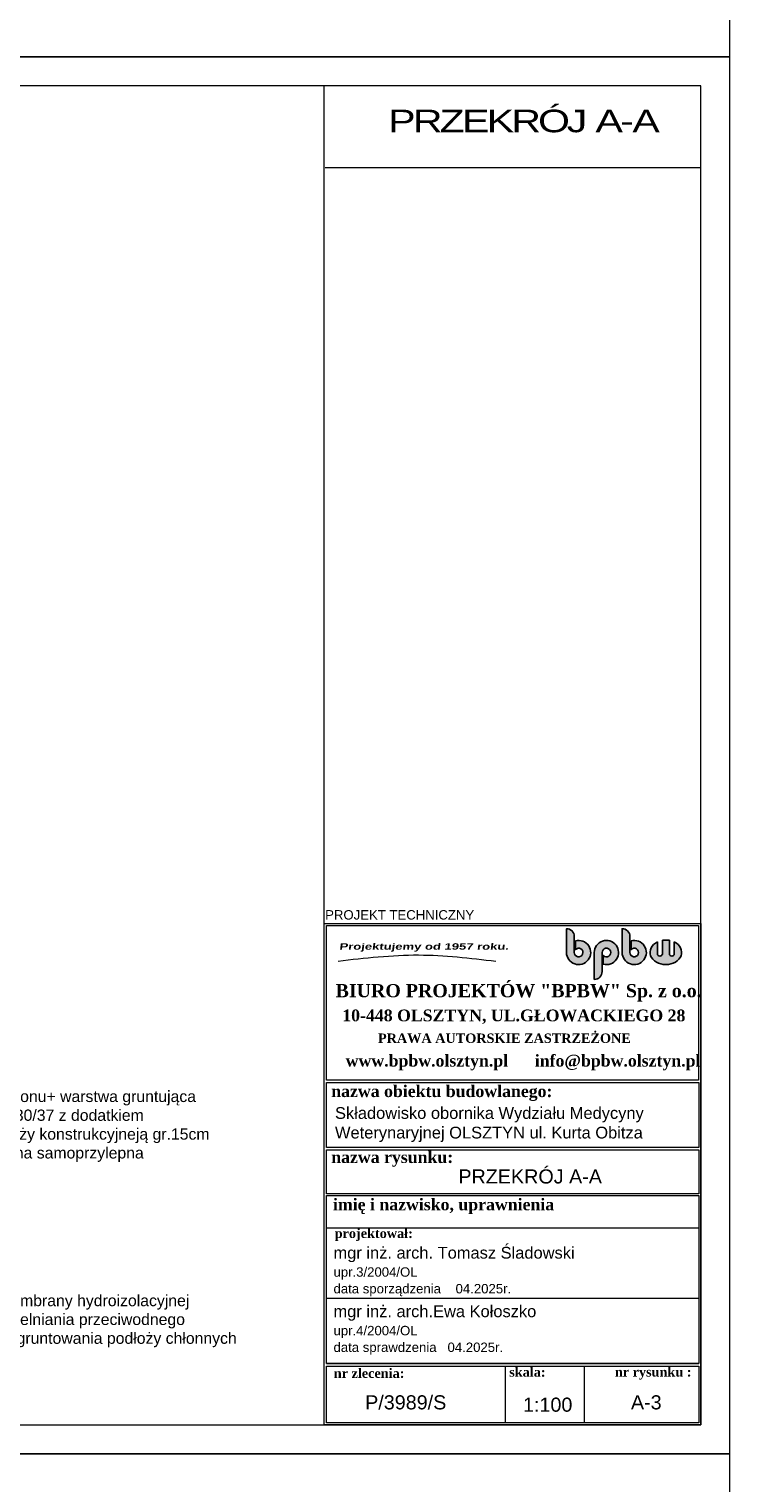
# Model space of a CAD drawing. Header units: millimetres. Extents: x 14041 to 23361, y -6349 to 12956.
# Tile 94 of 106: x 22610 to 23355, y 5500 to 7046. Entities that reach past the tile are written whole.
import ezdxf

# ---------------------------------------------------------------- set-up
doc = ezdxf.new("R2010")
doc.units = ezdxf.units.MM
for name, color, linetype, lineweight in [('A-opisy', 7, 'Continuous', 18), ('A-Tabelka', 7, 'Continuous', 18), ('Logo', 64, 'Continuous', 25)]:
    doc.layers.add(name, color=color, linetype=linetype, lineweight=lineweight)
doc.styles.add('1957', font='cityb___.ttf', dxfattribs={"width": 1.5, "oblique": 7})
doc.styles.add('m3', font='timesbd.ttf')
doc.styles.add('OP.3', font='arial.ttf', dxfattribs={"height": 16})

# ---------------------------------------------------------------- blocks, each defined once
blk = doc.blocks.new('logbpbw')
at = {"layer": 'Logo'}
h = blk.add_hatch(color=256, dxfattribs=at)
h.paths.add_polyline_path([(-9.503999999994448, 0), (-9.503999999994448, 35.4239999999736, 0.4142135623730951), (-26.78399999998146, 52.70399999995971), (-26.78399999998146, 0, 2.944016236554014), (-6.911999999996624, 25.87676393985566), (-6.911999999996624, 6.523056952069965, -5.224624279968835)])
h.paths.add_polyline_path([(54.65599999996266, -6.523056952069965), (54.65599999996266, -25.87676393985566, 2.944016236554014), (34.78399999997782, 0), (34.78399999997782, -59.61599999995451, 0.4142135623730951), (52.06399999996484, -42.33599999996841), (52.06399999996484, 0, -5.224624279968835)])
h.paths.add_polyline_path([(113.631999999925, 35.4239999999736, 0.4142135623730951), (96.35199999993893, 52.70399999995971), (96.35199999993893, 0, 2.944016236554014), (116.2239999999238, 25.87676393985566), (116.2239999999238, 6.523056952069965, -5.224624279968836), (113.631999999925, 0)])
edge = h.paths.add_edge_path()
edge.add_line((200.8574650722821, -2.678399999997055), (200.8574650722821, 26.96749230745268))
edge.add_ellipse((193.0814650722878, 0.4319999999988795), major_axis=(-34.9919999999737, 0), ratio=0.7777777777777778, start_angle=257.1604115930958, end_angle=282.8395884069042)
edge.add_line((185.3054650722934, 26.96749230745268), (185.3054650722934, -2.67839999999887))
edge.add_arc((179.8622650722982, -2.678399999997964), 5.443199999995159, 180, 360, ccw=False)
edge.add_line((174.4190650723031, -2.678399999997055), (174.4190650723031, 23.45415508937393))
edge.add_ellipse((193.0814650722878, 0.4319999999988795), major_axis=(-34.9919999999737, 0), ratio=0.7777777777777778, start_angle=302.2309526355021, end_angle=597.769047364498)
edge.add_line((211.7438650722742, 23.45415508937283), (211.7438650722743, -2.678399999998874))
edge.add_arc((206.3006650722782, -2.678399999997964), 5.443199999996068, 180, 360, ccw=False)
for points in [[(-6.911999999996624, 25.87676393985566), (-6.911999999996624, 6.523056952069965, -5.224624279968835), (-9.503999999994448, 0), (-9.503999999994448, 35.4239999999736, 0.414213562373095), (-26.78399999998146, 52.70399999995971), (-26.78399999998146, 0, 2.944016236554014)], [(116.2239999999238, 25.87676393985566), (116.2239999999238, 6.523056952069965, -5.224624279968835), (113.631999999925, 0), (113.631999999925, 35.4239999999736, 0.414213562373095), (96.35199999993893, 52.70399999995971), (96.35199999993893, 0, 2.944016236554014)], [(54.65599999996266, -25.87676393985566), (54.65599999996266, -6.523056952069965, 5.224624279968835), (52.06399999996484, 0), (52.06399999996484, -42.33599999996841, -0.414213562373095), (34.78399999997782, -59.61599999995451), (34.78399999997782, 0, -2.944016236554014)]]:
    blk.add_lwpolyline(points, format="xyb", close=True, dxfattribs=at)
for points in [[(185.3054650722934, 26.96749230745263), (185.3054650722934, -2.678399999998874, -1.000000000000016), (174.4190650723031, -2.678399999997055), (174.4190650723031, 23.45415508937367)], [(211.7438650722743, 23.45415508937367), (211.7438650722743, -2.678399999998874, -1.000000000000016), (200.8574650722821, -2.678399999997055), (200.8574650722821, 26.96749230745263)]]:
    blk.add_lwpolyline(points, format="xyb", dxfattribs=at)
for start_param, end_param in [(5.274925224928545, 10.43303804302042), (4.488295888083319, 4.936482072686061)]:
    blk.add_ellipse((193.0814650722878, 0.4319999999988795), major_axis=(-34.9919999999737, 0), ratio=0.7777777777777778, start_param=start_param, end_param=end_param, dxfattribs=at)

msp = doc.modelspace()

# ---------------------------------------------------------------- linework, layer by layer
at = {"layer": 'A-Tabelka'}
for p, q in [((22923.84605798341, 6094.754413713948), (22923.84605798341, 6985.303278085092)), ((22924.84605799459, 6898.492724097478), (23323.84605798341, 6898.492724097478)), ((22926.34605798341, 5771.322774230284), (23321.72726793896, 5771.322774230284)), ((22926.34605798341, 5696.600860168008), (23321.72726793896, 5696.600860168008)), ((22926.34605798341, 5696.600860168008), (23321.72726793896, 5696.600860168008)), ((22926.34605798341, 5627.353038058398), (23321.72726793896, 5627.353038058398)), ((22926.34605798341, 5627.353038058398), (23321.72726793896, 5627.353038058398)), ((23116.01116554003, 5624.324559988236), (23116.01116554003, 5564.324559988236)), ((23199.91933676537, 5624.324559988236), (23199.91933676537, 5564.324559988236))]:
    msp.add_line(p, q, dxfattribs=at)
for points in [[(19154.84605798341, 7016.178278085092), (23354.84605798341, 7016.178278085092), (23354.84605798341, 9986.178278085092), (19154.84605798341, 9986.178278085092)], [(21254.84605798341, 5531.178278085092), (23354.84605798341, 5531.178278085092), (23354.84605798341, 7016.178278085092), (21254.84605798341, 7016.178278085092)], [(21404.84605798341, 5562.053278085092), (23323.84605798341, 5562.053278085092), (23323.84605798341, 6985.303278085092), (21404.84605798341, 6985.303278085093)], [(22923.84605798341, 5562.053278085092), (22923.84605798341, 6094.754413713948), (23323.84605798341, 6094.754413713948), (23323.84605798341, 5562.053278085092)], [(23321.72726793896, 5925.978634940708), (23321.72726793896, 5856.845886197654), (22926.34605798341, 5856.845886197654), (22926.34605798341, 5925.978634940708)], [(23321.72726793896, 5854.345886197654), (23321.72726793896, 5807.668182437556), (22926.34605798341, 5807.668182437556), (22926.34605798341, 5854.345886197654)], [(23321.72726793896, 5805.661635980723), (23321.72726793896, 5627.353038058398), (22926.34605798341, 5627.353038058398), (22926.34605798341, 5805.661635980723)], [(23321.72726793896, 5624.324559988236), (23321.72726793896, 5564.324559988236), (22926.34605798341, 5564.324559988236), (22926.34605798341, 5624.324559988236)], [(19154.84605798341, 2561.178278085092), (23354.84605798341, 2561.178278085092), (23354.84605798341, 5531.178278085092), (19154.84605798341, 5531.178278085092)]]:
    msp.add_lwpolyline(points, close=True, dxfattribs=at)
msp.add_lwpolyline([(22926.34605798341, 5928.478634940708), (22926.34605798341, 6092.626109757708), (23321.34605798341, 6092.626109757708), (23321.34605798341, 5928.478634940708), (22926.34605798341, 5928.478634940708)], dxfattribs=at)
msp.add_spline([(22938.55922182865, 6055.054273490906), (23024.1161477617, 6061.497614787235), (23106.25280946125, 6054.885997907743)], degree=3, dxfattribs=at)

# ---------------------------------------------------------------- block references
at = {"layer": 'A-Tabelka', "xscale": 0.4799999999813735, "yscale": 0.4799999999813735, "zscale": 0.96}
msp.add_blockref('logbpbw', (23194.11267167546, 6064.091681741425), dxfattribs=at)

# ---------------------------------------------------------------- texts
at = {"layer": 'A-opisy', "style": 'OP.3'}
for s, insert, char_height, width, attachment_point in [('{\\T0.9;\\W1.3;\\fArial|b0|i0|c238|p34;\\H1.2x;PRZEKRÓJ A-A}', (23134.66580552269, 6947.785970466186), 20, 1458.306332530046, 5), ('\\pxsm1;Posadzka składowiska\\P- zabezpieczenie chemoodporne betonu+ warstwa gruntująca\\P- warstwa konstrukcyjna z betonu C30/37 z dodatkiem \\P  uszczelniającym, zbrojona wg branży konstrukcyjneją gr.15cm\\P- hydroizolacja -membrana bitumiczna samoprzylepna\\P- warstwa gruntująca systemowa\\P- beton podkładowy C12/15 gr.15cm\\P- podsypka piaskowa zagęszczona', (22330.62081601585, 5937.179173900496), 12, 955.5220423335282, 1), ('\\pxsm1;Strop składowiska\\P- barwiona powłoka ochronna do membrany hydroizolacyjnej\\P- poliuretanowa membrana do uszczelniania przeciwodnego\\P- grunt {\\fArial|b0|i0|c238|p34;-  poliuretanowy preparat do gruntowania podłoży chłonnych\\P}- płyta stropowa żelbetowa 25-20cm', (22330.56729144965, 5720.173103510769), 12, 955.5220423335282, 1)]:
    msp.add_mtext(s, dxfattribs=dict(at, insert=insert, char_height=char_height, width=width, attachment_point=attachment_point))
at = {"layer": 'A-Tabelka', "lineweight": 70, "style": 'OP.3'}
for s, height, p in [('PROJEKT TECHNICZNY', 10, (22924.86833504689, 6099.128264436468)), ('PRZEKRÓJ A-A', 15, (23066.39423645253, 5818.567191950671))]:
    msp.add_text(s, height=height, dxfattribs=at).set_placement(p)
at = {"layer": 'A-Tabelka', "style": '1957', "oblique": 7, "width": 1.5}
msp.add_text('Projektujemy od 1957 roku.', height=6.899999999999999, dxfattribs=at).set_placement((22939.80639171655, 6067.066494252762))
at = {"layer": 'A-Tabelka', "lineweight": 60, "style": 'm3'}
for s, height, p in [('BIURO PROJEKTÓW "BPBW" Sp. z o.o.', 14, (22935.94037257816, 6016.551498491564)), ('10-448 OLSZTYN, UL.GŁOWACKIEGO 28', 12.5, (22943.02567076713, 5990.965391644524)), ('PRAWA AUTORSKIE ZASTRZEŻONE', 10, (22980.9508776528, 5968.012706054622)), ('projektował:', 10, (22934.96591937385, 5760.627742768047)), ('nr zlecenia:', 10, (22934.03709960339, 5611.943872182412)), ('skala:', 10, (23120.39733687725, 5613.217978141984)), ('nr rysunku :', 10, (23232.61817539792, 5613.366207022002))]:
    msp.add_text(s, height=height, dxfattribs=at).set_placement(p)
at = {"layer": 'A-Tabelka', "lineweight": 50, "style": 'm3'}
for s, p in [('www.bpbw.olsztyn.pl      info@bpbw.olsztyn.pl', (22946.65506831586, 5942.86628245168)), ('nazwa obiektu budowlanego:', (22931.30760716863, 5910.465617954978)), ('nazwa rysunku:', (22931.30760716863, 5840.386976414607)), ('imię i nazwisko, uprawnienia', (22933.1743106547, 5790.071787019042))]:
    msp.add_text(s, height=12.5, dxfattribs=at).set_placement(p)
at = {"layer": 'A-Tabelka', "style": 'OP.3'}
for s, height, p in [('mgr inż. arch. Tomasz Śladowski', 12.5, (22933.73447815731, 5738.738668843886)), ('upr.3/2004/OL', 10, (22933.73447815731, 5719.484848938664)), ('data sporządzenia    04.2025r.', 10, (22933.73447815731, 5701.767751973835)), ('mgr inż. arch.Ewa Kołoszko', 12.5, (22933.73447815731, 5676.471482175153)), ('upr.4/2004/OL', 10, (22933.73447815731, 5657.217662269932)), ('data sprawdzenia   04.2025r.', 10, (22933.73447815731, 5639.500565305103)), ('P/3989/S', 15, (22967.3424913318, 5578.454508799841)), ('1:100', 15, (23135.05802459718, 5575.978935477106)), ('A-3', 15, (23249.704908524, 5578.473430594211))]:
    msp.add_text(s, height=height, dxfattribs=at).set_placement(p)
at = {"layer": 'A-Tabelka', "lineweight": 70, "insert": (22935.31589758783, 5899.766139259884), "char_height": 12.5, "width": 475.5085196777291, "attachment_point": 1, "style": 'OP.3'}
msp.add_mtext('Składowisko obornika Wydziału Medycyny \\PWeterynaryjnej OLSZTYN ul. Kurta Obitza', dxfattribs=at)

doc.saveas('drawing.dxf')
